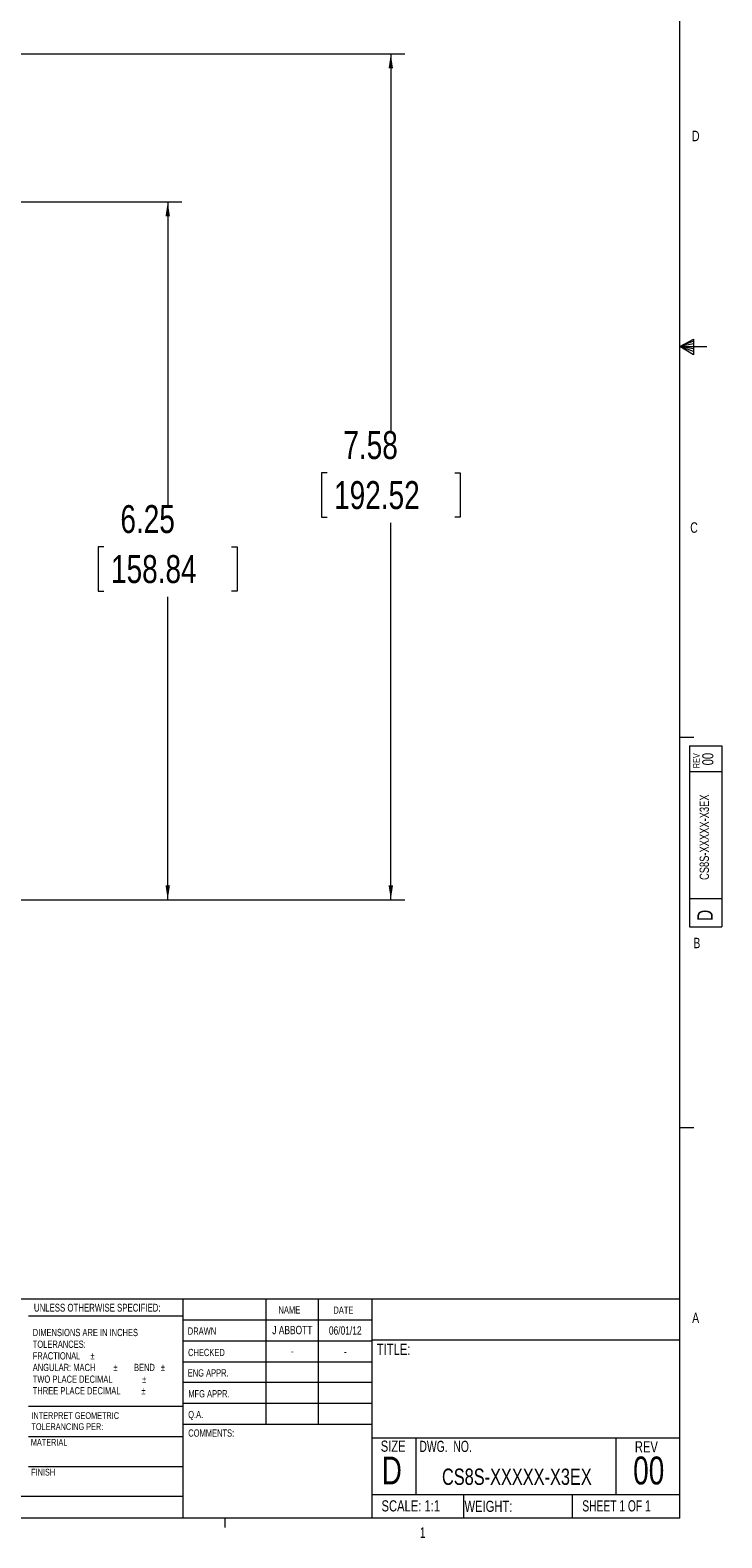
# Model space of a CAD drawing. Header units: inches. Extents: x 0.3 to 33.9, y 0.2 to 21.6.
# Tile 14 of 23: x 27.7 to 33.9, y 0.2 to 13.7. Entities that reach past the tile are written whole.
import ezdxf

# ---------------------------------------------------------------- set-up
doc = ezdxf.new("R2010")
doc.units = ezdxf.units.IN
doc.header["$MEASUREMENT"] = 0
doc.layers.add('SLD-0', color=7, linetype='Continuous', lineweight=15)
doc.styles.add('SLDTEXTSTYLE0', font='TXT', dxfattribs={"width": 0.75})
doc.styles.add('SLDTEXTSTYLE1', font='TXT', dxfattribs={"width": 0.6875})
doc.styles.add('SLDTEXTSTYLE2', font='TXT', dxfattribs={"width": 0.694444})
doc.dimstyles.new('SLDDIMSTYLE0', dxfattribs={"dimtxt": 0.25, "dimasz": 0.13, "dimexe": 0, "dimexo": 0.0625, "dimgap": 0.0625, "dimtad": 0, "dimtih": 1, "dimtoh": 1, "dimrnd": 1e-09, "dimzin": 12, "dimdsep": 46, "dimtxsty": 'SLDTEXTSTYLE0', "dimsah": 1, "dimcen": 0.09, "dimadec": 0, "dimazin": 3, "dimtfac": 1, "dimtofl": 0, "dimtmove": 0, "dimatfit": 3, "dimfxl": 1, "dimfrac": 2, "dimtolj": 1, "dimtzin": 12, "dimarcsym": 0})

# ---------------------------------------------------------------- blocks, each defined once
blk = doc.blocks.new('SW_NOTE_0')
at = {"color": 0, "linetype": 'Continuous', "lineweight": 0, "char_height": 0.06, "attachment_point": 1, "style": 'SLDTEXTSTYLE0'}
for s, insert in [('INTERPRET GEOMETRIC', (0, 0.077)), ('TOLERANCING PER:', (0, -0.022))]:
    blk.add_mtext(s, dxfattribs=dict(at, insert=insert))
blk = doc.blocks.new('SW_NOTE_1')
at = {"color": 0, "linetype": 'Continuous', "lineweight": 0, "char_height": 0.065, "attachment_point": 1, "style": 'SLDTEXTSTYLE0'}
for s, insert in [('DIMENSIONS ARE IN INCHES', (0, 0.084)), ('TOLERANCES:', (0, -0.021)), ('FRACTIONAL', (0, -0.125)), ('%%p', (0.518, -0.125)), ('ANGULAR: MACH', (0, -0.229)), ('%%p', (0.723, -0.229)), ('BEND', (0.907, -0.229)), ('%%p', (1.148, -0.229)), ('TWO PLACE DECIMAL', (0, -0.334)), ('%%p', (0.979, -0.334)), ('THREE PLACE DECIMAL', (0, -0.438)), ('%%p', (0.974, -0.438))]:
    blk.add_mtext(s, dxfattribs=dict(at, insert=insert))
blk = doc.blocks.new('_D_10')
at = {"layer": 'SLD-0'}
for p, q in [((23.006, 13.532), (31.06, 13.532)), ((30.935, 13.532), (30.935, 10.153)), ((30.364, 9.779), (30.313, 9.779)), ((30.313, 9.779), (30.313, 9.382)), ((31.507, 9.779), (31.557, 9.779)), ((31.557, 9.779), (31.557, 9.382)), ((30.313, 9.382), (30.364, 9.382)), ((30.935, 5.952), (30.935, 9.331)), ((31.557, 9.382), (31.507, 9.382)), ((26.503, 5.952), (31.06, 5.952))]:
    blk.add_line(p, q, dxfattribs=at)
for points in [[(30.935, 13.532), (30.915, 13.402), (30.955, 13.402)], [(30.935, 5.952), (30.955, 6.082), (30.915, 6.082)]]:
    blk.add_solid(points, dxfattribs=at)
at = {"layer": 'SLD-0', "char_height": 0.25, "attachment_point": 1, "style": 'SLDTEXTSTYLE0'}
for s, insert in [('7.58', (30.51, 10.152, -1.544)), ('192.52', (30.427, 9.704, -1.544))]:
    blk.add_mtext(s, dxfattribs=dict(at, insert=insert))
blk = doc.blocks.new('_D_11')
at = {"layer": 'SLD-0'}
for p, q in [((26.872, 12.206), (29.062, 12.206)), ((28.937, 12.206), (28.937, 9.49)), ((28.366, 9.116), (28.315, 9.116)), ((28.315, 9.116), (28.315, 8.719)), ((29.509, 9.116), (29.56, 9.116)), ((29.56, 9.116), (29.56, 8.719)), ((28.315, 8.719), (28.366, 8.719)), ((28.937, 5.952), (28.937, 8.668)), ((29.56, 8.719), (29.509, 8.719)), ((26.503, 5.952), (29.062, 5.952))]:
    blk.add_line(p, q, dxfattribs=at)
for points in [[(28.937, 12.206), (28.917, 12.076), (28.957, 12.076)], [(28.937, 5.952), (28.957, 6.082), (28.917, 6.082)]]:
    blk.add_solid(points, dxfattribs=at)
at = {"layer": 'SLD-0', "char_height": 0.25, "attachment_point": 1, "style": 'SLDTEXTSTYLE0'}
for s, insert in [('6.25', (28.513, 9.489, -1.544)), ('158.84', (28.429, 9.041, -1.544))]:
    blk.add_mtext(s, dxfattribs=dict(at, insert=insert))

msp = doc.modelspace()

# ---------------------------------------------------------------- linework, layer by layer
at = {"color": 7, "linetype": 'Continuous', "lineweight": 0}
for p, q in [((33.523, 0.411), (33.523, 21.411)), ((33.523, 10.911), (33.647, 10.976)), ((33.647, 10.958), (33.523, 10.911)), ((33.647, 10.976), (33.647, 10.837)), ((33.647, 10.934), (33.523, 10.911)), ((33.647, 10.891), (33.523, 10.911)), ((33.647, 10.865), (33.523, 10.911)), ((33.647, 10.837), (33.523, 10.911)), ((33.523, 10.911), (33.766, 10.911)), ((33.523, 7.411), (33.648, 7.411)), ((33.61, 7.332), (33.9, 7.332)), ((33.61, 7.332), (33.61, 5.709)), ((33.9, 7.332), (33.9, 5.709)), ((33.9, 7.099), (33.61, 7.099)), ((33.61, 5.965), (33.9, 5.965)), ((33.61, 5.709), (33.9, 5.709)), ((33.523, 3.911), (33.648, 3.911)), ((25.714, 2.375), (33.523, 2.375)), ((29.073, 2.375), (29.073, 0.411)), ((29.817, 2.375), (29.817, 1.25)), ((30.285, 2.375), (30.285, 1.25)), ((30.764, 2.375), (30.764, 0.411)), ((29.073, 2.221), (27.691, 2.221)), ((29.073, 2.187), (30.764, 2.187)), ((29.073, 2), (30.764, 2)), ((30.764, 2.008), (33.523, 2.008)), ((29.073, 1.812), (30.764, 1.812)), ((30.764, 1.625), (29.073, 1.625)), ((27.691, 1.414), (29.073, 1.414)), ((30.764, 1.437), (29.073, 1.437)), ((30.764, 1.25), (29.073, 1.25)), ((27.691, 1.144), (29.073, 1.144)), ((30.764, 1.13), (33.523, 1.13)), ((31.16, 1.13), (31.16, 0.623)), ((32.951, 1.13), (32.951, 0.623)), ((27.691, 0.874), (29.073, 0.874)), ((25.714, 0.607), (29.073, 0.607)), ((30.764, 0.623), (33.523, 0.623)), ((31.587, 0.623), (31.587, 0.411)), ((32.559, 0.623), (32.559, 0.411)), ((33.523, 0.411), (0.523, 0.411)), ((29.448, 0.411), (29.448, 0.326))]:
    msp.add_line(p, q, dxfattribs=at)

# ---------------------------------------------------------------- block references
for name, p in [('SW_NOTE_1', (27.728, 2.023)), ('SW_NOTE_0', (27.716, 1.283))]:
    msp.add_blockref(name, p, dxfattribs=at)

# ---------------------------------------------------------------- texts
for s, insert, char_height, attachment_point, style in [('D', (33.632, 12.844), 0.0938, 1, 'SLDTEXTSTYLE0'), ('C', (33.617, 9.335), 0.0938, 1, 'SLDTEXTSTYLE0'), ('B', (33.645, 5.612), 0.0938, 1, 'SLDTEXTSTYLE0'), ('UNLESS OTHERWISE SPECIFIED:', (27.738, 2.332), 0.07, 1, 'SLDTEXTSTYLE0'), ('NAME', (29.929, 2.309), 0.065, 1, 'SLDTEXTSTYLE0'), ('DATE', (30.421, 2.307), 0.065, 1, 'SLDTEXTSTYLE0'), ('A', (33.634, 2.253), 0.0938, 1, 'SLDTEXTSTYLE0'), ('DRAWN', (29.117, 2.12), 0.065, 1, 'SLDTEXTSTYLE0'), ('J ABBOTT', (30.053, 2.134), 0.075, 2, 'SLDTEXTSTYLE0'), ('06/01/12', (30.527, 2.13), 0.075, 2, 'SLDTEXTSTYLE0'), ('CHECKED', (29.119, 1.928), 0.065, 1, 'SLDTEXTSTYLE0'), ('-', (30.052, 1.946), 0.075, 2, 'SLDTEXTSTYLE0'), ('-', (30.528, 1.942), 0.075, 2, 'SLDTEXTSTYLE0'), ('TITLE:', (30.81, 1.973), 0.1, 1, 'SLDTEXTSTYLE0'), ('ENG APPR.', (29.116, 1.745), 0.065, 1, 'SLDTEXTSTYLE0'), ('MFG APPR.', (29.121, 1.558), 0.065, 1, 'SLDTEXTSTYLE0'), ('Q.A.', (29.12, 1.372), 0.065, 1, 'SLDTEXTSTYLE0'), ('MATERIAL', (27.711, 1.121), 0.06, 1, 'SLDTEXTSTYLE0'), ('COMMENTS:', (29.121, 1.206), 0.065, 1, 'SLDTEXTSTYLE0'), ('SIZE', (30.845, 1.106), 0.1, 1, 'SLDTEXTSTYLE0'), ('DWG.  NO.', (31.191, 1.104), 0.1, 1, 'SLDTEXTSTYLE2'), ('REV', (33.121, 1.1), 0.1, 1, 'SLDTEXTSTYLE0'), ('D', (30.853, 0.963), 0.25, 1, 'SLDTEXTSTYLE0'), ('00', (33.245, 0.963), 0.25, 2, 'SLDTEXTSTYLE0'), ('FINISH', (27.714, 0.853), 0.06, 1, 'SLDTEXTSTYLE0'), ('CS8S-XXXXX-X3EX', (32.064, 0.855), 0.14583, 2, 'SLDTEXTSTYLE0'), ('SCALE: 1:1', (30.852, 0.571), 0.1, 1, 'SLDTEXTSTYLE0'), ('WEIGHT:', (31.595, 0.567), 0.1, 1, 'SLDTEXTSTYLE0'), ('SHEET 1 OF 1', (32.65, 0.571), 0.1, 1, 'SLDTEXTSTYLE1'), ('1', (31.195, 0.328), 0.0938, 1, 'SLDTEXTSTYLE0')]:
    msp.add_mtext(s, dxfattribs=dict(at, insert=insert, char_height=char_height, attachment_point=attachment_point, style=style))
at = {"color": 7, "linetype": 'Continuous', "lineweight": 0, "rotation": 90, "style": 'SLDTEXTSTYLE0'}
for s, insert, char_height, attachment_point in [('REV', (33.642, 7.131), 0.06, 1), ('00', (33.724, 7.213), 0.1, 2), ('CS8S-XXXXX-X3EX', (33.701, 6.513), 0.08333, 2), ('D', (33.681, 5.763), 0.138, 1)]:
    msp.add_mtext(s, dxfattribs=dict(at, insert=insert, char_height=char_height, attachment_point=attachment_point))

# ---------------------------------------------------------------- dimensions: what is measured, and where the dimension line sits
at = {"layer": 'SLD-0'}
for base, p2, picture, middle in [((30.935, 13.532), (22.956, 13.532), '_D_10', (30.935, 9.742)), ((28.937, 12.206), (26.822, 12.206), '_D_11', (28.937, 9.079))]:
    dim = msp.add_linear_dim(base=base, p1=(26.453, 5.952), p2=p2, angle=90, dimstyle='SLDDIMSTYLE0', dxfattribs=at)
    dim.commit()
    dim.dimension.update_dxf_attribs({"geometry": picture, "text_midpoint": middle, "dimtype": 160})

doc.saveas('drawing.dxf')
